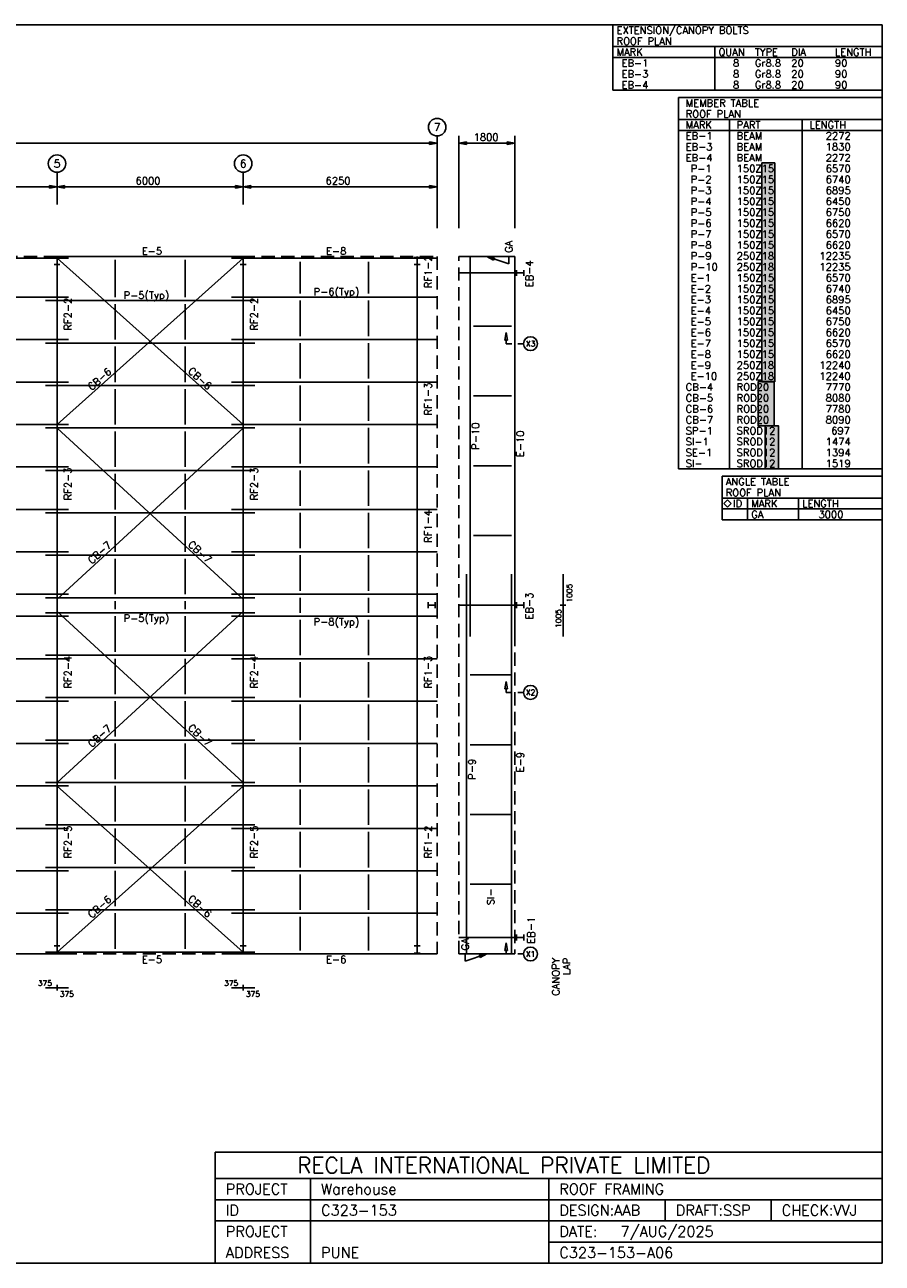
# Model space of a CAD drawing. Header units: millimetres. Extents: x 0 to 56419, y 0 to 39896.
# Tile 2 of 2: x 28786 to 56419, y 0 to 39896. Entities that reach past the tile are written whole.
import ezdxf
from ezdxf.enums import TextEntityAlignment as Align

# ---------------------------------------------------------------- set-up
doc = ezdxf.new("R2010")
doc.units = ezdxf.units.MM
doc.header["$MEASUREMENT"] = 0
doc.linetypes.add('CONTIN', pattern=[0])
doc.linetypes.add('DASHED', pattern=[638, 426.5, -211.5])
doc.layers.get('0').update_dxf_attribs({"linetype": 'CONTIN'})
for name, color, linetype in [('1', 7, 'CONTIN'), ('10', 10, 'CONTIN'), ('11', 7, 'CONTIN'), ('12', 6, 'CONTIN'), ('13', 1, 'CONTIN'), ('14', 7, 'CONTIN'), ('2', 6, 'CONTIN'), ('22', 7, 'CONTIN'), ('26', 7, 'CONTIN'), ('3', 7, 'CONTIN'), ('4', 7, 'CONTIN'), ('5', 5, 'DASHED'), ('6', 6, 'CONTIN'), ('7', 7, 'CONTIN')]:
    doc.layers.add(name, color=color, linetype=linetype)
doc.styles.add('SIMPLEX', font='SIMPLEX')

# ---------------------------------------------------------------- blocks, each defined once
blk = doc.blocks.new('RW1BLT')
for p, q in [((-8679.2852, 0), (0, 0)), ((-8679.2852, 0), (-8679.2852, -2111.1772)), ((0, 0), (0, -2111.1772)), ((-8679.2852, -703.72577), (0, -703.72577)), ((-5395.231, -703.72577), (-5395.231, -2111.1772)), ((-8679.2852, -1055.5886), (0, -1055.5886)), ((-8679.2852, -2111.1772), (0, -2111.1772))]:
    blk.add_line(p, q)
at = {"layer": '14', "style": 'SIMPLEX'}
for s, p in [('EXTENSION/CANOPY BOLTS', (-8561.9971, -293.21906)), ('ROOF PLAN', (-8561.9971, -645.08191)), ('MARK', (-8561.9971, -996.94482)), ('QUAN', (-5277.9434, -996.94482)), ('TYPE', (-4105.0674, -996.94482)), ('DIA', (-2932.1909, -996.94482)), ('LENGTH', (-1524.7393, -996.94482))]:
    blk.add_text(s, height=234.575272, dxfattribs=at).set_placement(p)
at = {"layer": '26', "style": 'SIMPLEX'}
for s, height, p in [(' EB-1', 234.575272, (-8561.9971, -1348.8077)), ('8', 234.57527, (-4808.793, -1348.8077)), ('Gr8.8', 234.575272, (-4105.0674, -1348.8077)), ('20', 234.575272, (-2932.1909, -1348.8077)), ('90', 234.575272, (-1524.7393, -1348.8077)), (' EB-3', 234.575272, (-8561.9971, -1700.6707)), ('8', 234.57527, (-4808.793, -1700.6707)), ('Gr8.8', 234.575272, (-4105.0674, -1700.6707)), ('20', 234.575272, (-2932.1909, -1700.6707)), ('90', 234.575272, (-1524.7393, -1700.6707)), (' EB-4', 234.575272, (-8561.9971, -2052.5334)), ('8', 234.57527, (-4808.793, -2052.5334)), ('Gr8.8', 234.575272, (-4105.0674, -2052.5334)), ('20', 234.575272, (-2932.1909, -2052.5334)), ('90', 234.575272, (-1524.7393, -2052.5334))]:
    blk.add_text(s, height=height, dxfattribs=at).set_placement(p)
blk = doc.blocks.new('RW1TBL')
for p, q in [((-6568.1074, 0), (0, 0)), ((-6568.1074, 0), (-6568.1074, -11963.341)), ((0, 0), (0, -11963.341)), ((-6568.1074, -703.72577), (0, -703.72577)), ((-6568.1074, -703.72577), (-6568.1074, -1055.5886)), ((-4926.0806, -703.72577), (-4926.0806, -1055.5886)), ((-2580.3281, -703.72577), (-2580.3281, -1055.5886)), ((-6568.1074, -1055.5886), (-6568.1074, -11963.341)), ((-6568.1074, -1055.5886), (0, -1055.5886)), ((-4926.0806, -1055.5886), (-4926.0806, -11963.341)), ((-2580.3281, -1055.5886), (-2580.3281, -11963.341)), ((-6568.1074, -11963.341), (0, -11963.341))]:
    blk.add_line(p, q)
at = {"layer": '14', "style": 'SIMPLEX'}
for s, p in [('MEMBER TABLE', (-6333.5322, -293.21906)), ('ROOF PLAN', (-6333.5322, -645.08191)), ('MARK', (-6333.5322, -996.94482)), ('PART', (-4691.5054, -996.94482)), ('LENGTH', (-2345.7529, -996.94482))]:
    blk.add_text(s, height=234.575272, dxfattribs=at).set_placement(p)
at = {"layer": '26', "style": 'SIMPLEX'}
for s, p in [('EB-1', (-6333.5322, -1348.8077)), ('BEAM', (-4691.5054, -1348.8077)), ('   2272', (-2345.7529, -1348.8077)), ('EB-3', (-6333.5322, -1700.6707)), ('BEAM', (-4691.5054, -1700.6707)), ('   1830', (-2345.7529, -1700.6707)), ('EB-4', (-6333.5322, -2052.5334)), ('BEAM', (-4691.5054, -2052.5334)), ('   2272', (-2345.7529, -2052.5334)), (' P-1', (-6333.5322, -2404.3962)), ('150Z15', (-4691.5054, -2404.3962)), ('   6570', (-2345.7529, -2404.3962)), (' P-2', (-6333.5322, -2756.259)), ('150Z15', (-4691.5054, -2756.259)), ('   6740', (-2345.7529, -2756.259)), (' P-3', (-6333.5322, -3108.1218)), ('150Z15', (-4691.5054, -3108.1218)), ('   6895', (-2345.7529, -3108.1218)), (' P-4', (-6333.5322, -3459.9849)), (' P-5', (-6333.5322, -3811.8479)), ('150Z15', (-4691.5054, -3459.9849)), ('150Z15', (-4691.5054, -3811.8479)), ('   6450', (-2345.7529, -3459.9849)), ('   6750', (-2345.7529, -3811.8479)), (' P-6', (-6333.5322, -4163.7109)), ('150Z15', (-4691.5054, -4163.7109)), ('   6620', (-2345.7529, -4163.7109)), (' P-7', (-6333.5322, -4515.5737)), ('150Z15', (-4691.5054, -4515.5737)), ('   6570', (-2345.7529, -4515.5737)), (' P-8', (-6333.5322, -4867.437)), ('150Z15', (-4691.5054, -4867.437)), ('   6620', (-2345.7529, -4867.437)), (' P-9', (-6333.5322, -5219.2998)), ('250Z18', (-4691.5054, -5219.2998)), ('  12235', (-2345.7529, -5219.2998)), (' P-10', (-6333.5322, -5571.1631)), ('250Z18', (-4691.5054, -5571.1631)), ('  12235', (-2345.7529, -5571.1631)), (' E-1', (-6333.5322, -5923.0259)), ('150Z15', (-4691.5054, -5923.0259)), ('   6570', (-2345.7529, -5923.0259)), (' E-2', (-6333.5322, -6274.8892)), ('150Z15', (-4691.5054, -6274.8892)), ('   6740', (-2345.7529, -6274.8892)), (' E-3', (-6333.5322, -6626.752)), (' E-4', (-6333.5322, -6978.6152)), ('150Z15', (-4691.5054, -6626.752)), ('150Z15', (-4691.5054, -6978.6152)), ('   6895', (-2345.7529, -6626.752)), ('   6450', (-2345.7529, -6978.6152)), (' E-5', (-6333.5322, -7330.4785)), ('150Z15', (-4691.5054, -7330.4785)), ('   6750', (-2345.7529, -7330.4785)), (' E-6', (-6333.5322, -7682.3408)), ('150Z15', (-4691.5054, -7682.3408)), ('   6620', (-2345.7529, -7682.3408)), (' E-7', (-6333.5322, -8034.2041)), ('150Z15', (-4691.5054, -8034.2041)), ('   6570', (-2345.7529, -8034.2041)), (' E-8', (-6333.5322, -8386.0674)), ('150Z15', (-4691.5054, -8386.0674)), ('   6620', (-2345.7529, -8386.0674)), (' E-9', (-6333.5322, -8737.9297)), ('250Z18', (-4691.5054, -8737.9297)), ('  12240', (-2345.7529, -8737.9297)), (' E-10', (-6333.5322, -9089.793)), ('250Z18', (-4691.5054, -9089.793)), ('  12240', (-2345.7529, -9089.793)), ('CB-4', (-6333.5322, -9441.6563)), ('CB-5', (-6333.5322, -9793.5195)), ('ROD20', (-4691.5054, -9441.6563)), ('ROD20', (-4691.5054, -9793.5195)), ('   8080', (-2345.7529, -9793.5195)), ('   7770', (-2345.7529, -9441.6563)), ('CB-6', (-6333.5322, -10145.382)), ('ROD20', (-4691.5054, -10145.382)), ('   7780', (-2345.7529, -10145.382)), ('CB-7', (-6333.5322, -10497.245)), ('ROD20', (-4691.5054, -10497.245)), ('   8090', (-2345.7529, -10497.245)), ('SP-1', (-6333.5322, -10849.108)), ('SROD12', (-4691.5054, -10849.108)), ('    697', (-2345.7529, -10849.108)), ('SI-1', (-6333.5322, -11200.971)), ('SROD12', (-4691.5054, -11200.971)), ('   1474', (-2345.7529, -11200.971)), ('SE-1', (-6333.5322, -11552.834)), ('SROD12', (-4691.5054, -11552.834)), ('   1394', (-2345.7529, -11552.834)), ('SI-', (-6333.5322, -11904.697)), ('SROD12', (-4691.5054, -11904.697)), ('   1519', (-2345.7529, -11904.697))]:
    blk.add_text(s, height=234.575272, dxfattribs=at).set_placement(p)
blk = doc.blocks.new('RW1ANGL')
for p, q in [((-5160.6558, 0), (-5160.6558, -1407.4515)), ((-5160.6558, 0), (0, 0)), ((0, 0), (0, -1407.4515)), ((-5160.6558, -703.72577), (0, -703.72577)), ((-4339.6426, -703.72577), (-4339.6426, -1407.4515)), ((-2697.6155, -703.72577), (-2697.6155, -1407.4515)), ((-5160.6558, -1055.5886), (0, -1055.5886)), ((-5160.6558, -1407.4515), (0, -1407.4515))]:
    blk.add_line(p, q)
at = {"layer": '14'}
for p, q in [((-5102.0122, -879.65723), (-4984.7241, -762.36963)), ((-4984.7241, -762.36963), (-4867.4365, -879.65723)), ((-4984.7241, -996.94482), (-5102.0122, -879.65723)), ((-4867.4365, -879.65723), (-4984.7241, -996.94482))]:
    blk.add_line(p, q, dxfattribs=at)
at = {"layer": '14', "style": 'SIMPLEX'}
for s, p in [('ANGLE TABLE', (-5043.3682, -293.21906)), ('ROOF PLAN', (-5043.3682, -645.08191)), ('ID', (-4808.793, -996.94482)), ('MARK', (-4222.3545, -996.94482)), ('LENGTH', (-2580.3279, -996.94482))]:
    blk.add_text(s, height=234.575272, dxfattribs=at).set_placement(p)
at = {"layer": '26', "style": 'SIMPLEX'}
for s, p in [('GA', (-4222.3545, -1348.8077)), ('   3000', (-2580.3279, -1348.8077))]:
    blk.add_text(s, height=234.575272, dxfattribs=at).set_placement(p)
blk = doc.blocks.new('WCOL')
for p, q in [((-10.2, 0), (10.2, 0)), ((0, 0), (0, -25.4)), ((-10.2, -25.4), (10.2, -25.4))]:
    blk.add_line(p, q)
blk = doc.blocks.new('ARROWP')
for p, q in [((0, 0), (-243.95827, 40.65971)), ((-243.95827, 40.65971), (-243.95827, -40.659706)), ((0, 0), (-243.95827, -40.659706))]:
    blk.add_line(p, q)
blk = doc.blocks.new('CUTSEC')
at = {"layer": '7'}
for p, q in [((-281, 0), (-94, 0)), ((94, 0), (281, 0)), ((281, 0), (281, 113))]:
    blk.add_line(p, q, dxfattribs=at)
at = {"layer": '7', "rotation": 90}
blk.add_blockref('ARROWP', (281, 357), dxfattribs=at)
blk = doc.blocks.new('ARROW')
for p, q in [((0, 0), (-243.95827, 40.65971)), ((-243.95827, 40.65971), (-243.95827, -40.659706)), ((0, 0), (-243.95827, -40.659706))]:
    blk.add_line(p, q)

msp = doc.modelspace()

# ---------------------------------------------------------------- hatches: boundary and pattern name
at = {"linetype": 'Continuous'}
h = msp.add_hatch(color=256, dxfattribs=at)
h.dxf.hatch_style = 1
h.paths.add_polyline_path([(52544, 35448), (52957, 35448), (52957, 28397), (52544, 28397)])
h.paths.add_polyline_path([(52416, 28404), (52934, 28404), (52934, 26978), (52416, 26978)])
h.paths.add_polyline_path([(52646, 26978), (53074, 26978), (53074, 25587), (52646, 25587)])

# ---------------------------------------------------------------- linework, layer by layer
for p, q in [((34923, 0), (34923, 3583)), ((34923, 3583), (56419, 3583)), ((56419, 0), (56419, 3583)), ((34923, 2730), (56419, 2730)), ((37994, 0), (37994, 2730)), ((45671, 0), (45671, 2730)), ((34923, 2047), (56419, 2047)), ((49424, 2047), (49424, 1365)), ((52836, 2047), (52836, 1365)), ((34923, 1365), (56419, 1365)), ((45671, 682), (56419, 682)), ((34923, 0), (56419, 0))]:
    msp.add_line(p, q)
for points in [[(52544, 35448), (52957, 35448), (52957, 28397), (52544, 28397)], [(52416, 28404), (52934, 28404), (52934, 26978), (52416, 26978)], [(52646, 26978), (53074, 26978), (53074, 25587), (52646, 25587)]]:
    msp.add_lwpolyline(points, close=True, dxfattribs=at)
at = {"layer": '1'}
for p, q in [((30200, 32374), (23750, 32374)), ((36200, 32432), (29450, 32432)), ((29825, 27023), (35825, 32374)), ((29825, 32374), (35825, 27023)), ((31700, 32320), (31700, 31121)), ((33950, 32320), (33950, 31121)), ((42075, 32374), (35450, 32374)), ((43135, 20192), (43135, 32432)), ((44578, 20192), (44578, 32432)), ((37656, 32261), (37656, 31234)), ((39863, 32261), (39863, 31234)), ((23750, 31121), (30200, 31121)), ((35450, 31121), (42075, 31121)), ((29450, 31009), (36200, 31009)), ((31700, 30896), (31700, 29754)), ((33950, 30896), (33950, 29754)), ((37656, 31009), (37656, 29867)), ((39863, 31009), (39863, 29867)), ((43247, 30185), (44466, 30185)), ((43247, 30185), (44466, 30185)), ((23750, 29754), (30200, 29754)), ((29450, 29642), (36200, 29642)), ((31700, 29529), (31700, 28387)), ((33950, 29529), (33950, 28387)), ((35450, 29754), (42075, 29754)), ((37656, 29642), (37656, 28500)), ((39863, 29642), (39863, 28500)), ((23750, 28387), (30200, 28387)), ((35450, 28387), (42075, 28387)), ((29450, 28275), (36200, 28275)), ((31700, 28162), (31700, 27020)), ((33950, 28162), (33950, 27020)), ((37656, 28275), (37656, 27133)), ((39863, 28275), (39863, 27133)), ((43247, 27938), (44466, 27938)), ((43247, 27938), (44466, 27938)), ((23750, 27020), (30200, 27020)), ((29450, 26908), (36200, 26908)), ((29825, 21397), (35825, 26905)), ((29825, 26905), (35825, 21397)), ((31700, 26795), (31700, 25653)), ((33950, 26795), (33950, 25653)), ((35450, 27020), (42075, 27020)), ((37656, 26908), (37656, 25766)), ((39863, 26908), (39863, 25766)), ((23750, 25653), (30200, 25653)), ((29450, 25541), (36200, 25541)), ((35450, 25653), (42075, 25653)), ((37656, 25541), (37656, 24399)), ((39863, 25541), (39863, 24399)), ((43247, 25691), (44466, 25691)), ((43247, 25691), (44466, 25691)), ((31700, 25428), (31700, 24286)), ((33950, 25428), (33950, 24286)), ((23750, 24286), (30200, 24286)), ((29450, 24174), (36200, 24174)), ((31700, 24061), (31700, 22919)), ((33950, 24061), (33950, 22919)), ((35450, 24286), (42075, 24286)), ((37656, 24174), (37656, 23032)), ((39863, 24174), (39863, 23032)), ((43247, 23444), (44466, 23444)), ((43247, 23444), (44466, 23444)), ((23750, 22919), (30200, 22919)), ((29450, 22806), (36200, 22806)), ((35450, 22919), (42075, 22919)), ((37656, 22806), (37656, 21665)), ((39863, 22806), (39863, 21665)), ((31700, 22694), (31700, 21552)), ((33950, 22694), (33950, 21552)), ((43022, 9962), (43022, 22202)), ((44466, 9962), (44466, 22202)), ((23750, 21552), (30200, 21552)), ((35450, 21552), (42075, 21552)), ((29450, 21439), (36200, 21439)), ((31700, 21327), (31700, 21068)), ((33950, 21327), (33950, 21068)), ((37656, 21439), (37656, 20955)), ((39863, 21439), (39863, 20955)), ((23750, 20842), (30200, 20842)), ((29450, 20955), (36200, 20955)), ((29825, 15489), (35825, 20997)), ((29825, 20997), (35825, 15489)), ((31700, 20842), (31700, 19701)), ((33950, 20842), (33950, 19701)), ((35450, 20842), (42075, 20842)), ((37656, 20730), (37656, 19588)), ((39863, 20730), (39863, 19588)), ((29450, 19588), (36200, 19588)), ((23750, 19475), (30200, 19475)), ((31700, 19475), (31700, 18333)), ((33950, 19475), (33950, 18333)), ((35450, 19475), (42075, 19475)), ((37656, 19363), (37656, 18221)), ((39863, 19363), (39863, 18221)), ((43135, 18950), (44466, 18950)), ((43135, 18950), (44466, 18950)), ((23750, 18108), (30200, 18108)), ((29450, 18221), (36200, 18221)), ((31700, 18108), (31700, 16966)), ((33950, 18108), (33950, 16966)), ((35450, 18108), (42075, 18108)), ((37656, 17996), (37656, 16854)), ((39863, 17996), (39863, 16854)), ((29450, 16854), (36200, 16854)), ((23750, 16741), (30200, 16741)), ((31700, 16741), (31700, 15599)), ((33950, 16741), (33950, 15599)), ((35450, 16741), (42075, 16741)), ((37656, 16629), (37656, 15487)), ((39863, 16629), (39863, 15487)), ((43135, 16703), (44466, 16703)), ((43135, 16703), (44466, 16703)), ((23750, 15374), (30200, 15374)), ((29450, 15487), (36200, 15487)), ((29825, 10021), (35825, 15372)), ((29825, 15372), (35825, 10021)), ((31700, 15374), (31700, 14232)), ((33950, 15374), (33950, 14232)), ((35450, 15374), (42075, 15374)), ((37656, 15262), (37656, 14120)), ((39863, 15262), (39863, 14120)), ((43135, 14456), (44466, 14456)), ((43135, 14456), (44466, 14456)), ((23750, 14007), (30200, 14007)), ((29450, 14120), (36200, 14120)), ((31700, 14007), (31700, 12865)), ((33950, 14007), (33950, 12865)), ((35450, 14007), (42075, 14007)), ((37656, 13894), (37656, 12753)), ((39863, 13894), (39863, 12753)), ((23750, 12640), (30200, 12640)), ((29450, 12753), (36200, 12753)), ((31700, 12640), (31700, 11498)), ((33950, 12640), (33950, 11498)), ((35450, 12640), (42075, 12640)), ((37656, 12527), (37656, 11386)), ((39863, 12527), (39863, 11386)), ((43135, 12209), (44466, 12209)), ((43135, 12209), (44466, 12209)), ((23750, 11273), (30200, 11273)), ((29450, 11386), (36200, 11386)), ((31700, 11273), (31700, 10133)), ((33950, 11273), (33950, 10133)), ((35450, 11273), (42075, 11273)), ((37656, 11160), (37656, 10075)), ((39863, 11160), (39863, 10075)), ((29450, 10021), (36200, 10021)), ((23750, 9962), (30200, 9962)), ((35450, 9962), (42075, 9962))]:
    msp.add_line(p, q, dxfattribs=at)
at = {"layer": '12'}
for p, q in [((42075, 33341), (42075, 36316)), ((42778, 33341), (42778, 36316)), ((44578, 33341), (44578, 36316)), ((29825, 35143), (29825, 34111)), ((35825, 35143), (35825, 34111))]:
    msp.add_line(p, q, dxfattribs=at)
at = {"layer": '13'}
for centre in [(42075, 36597), (29825, 35424), (35825, 35424)]:
    msp.add_circle(centre, 281, dxfattribs=at)
at = {"layer": '2'}
for p, q in [((5790, 36081), (42075, 36081)), ((42778, 36081), (44578, 36081)), ((5790, 34674), (42075, 34674)), ((46132, 21197), (46132, 22202)), ((46220, 21197), (46044, 21197)), ((46220, 21197), (46044, 21197)), ((46132, 21197), (46132, 20192)), ((29825, 8877), (29450, 8877)), ((29825, 8789), (29825, 8965)), ((29825, 8789), (29825, 8965)), ((29825, 8877), (30200, 8877)), ((35825, 8877), (35450, 8877)), ((35825, 8789), (35825, 8965)), ((35825, 8789), (35825, 8965)), ((35825, 8877), (36200, 8877))]:
    msp.add_line(p, q, dxfattribs=at)
at = {"layer": '22'}
for p, q in [((56419, 39896), (0, 39896)), ((56419, 0), (56419, 39896)), ((0, 0), (56419, 0))]:
    msp.add_line(p, q, dxfattribs=at)
at = {"layer": '3'}
for p, q in [((43678, 32432), (44382, 32198)), ((44382, 32432), (44382, 32198)), ((42975, 9962), (42975, 9728)), ((43678, 9962), (42975, 9728))]:
    msp.add_line(p, q, dxfattribs=at)
at = {"layer": '4'}
for p, q in [((29825, 9962), (29825, 32432)), ((35825, 9962), (35825, 32432)), ((41430, 9962), (41430, 32432)), ((42778, 31902), (44578, 31902)), ((42778, 21197), (44578, 21197)), ((42778, 10492), (44578, 10492))]:
    msp.add_line(p, q, dxfattribs=at)
at = {"layer": '5'}
for p, q in [((5790, 32432), (42075, 32432)), ((42075, 32432), (42075, 21197)), ((42778, 9962), (42778, 32432)), ((42778, 32432), (44578, 32432)), ((44578, 32432), (44578, 9962)), ((42075, 21197), (42075, 9962)), ((5790, 9962), (42075, 9962)), ((44578, 9962), (42778, 9962))]:
    msp.add_line(p, q, dxfattribs=at)
at = {"layer": '6'}
for p, q in [((42778, 32432), (44578, 32432)), ((42778, 9962), (44578, 9962))]:
    msp.add_line(p, q, dxfattribs=at)
at = {"layer": '7'}
for centre in [(45085, 29623), (45085, 18388), (45085, 9962)]:
    msp.add_circle(centre, 225, dxfattribs=at)

# ---------------------------------------------------------------- block references
for name, p in [('RW1BLT', (56419, 39896)), ('RW1TBL', (56419, 37551)), ('RW1ANGL', (56419, 25353))]:
    msp.add_blockref(name, p)
at = {"layer": '10', "yscale": 9.23524666, "zscale": 9.23524666}
for p, xscale in [((29825, 32403), -9.2352467), ((35825, 32403), -9.2352467), ((41430, 32403), -9.2352467), ((29825, 10226), 9.23524666), ((35825, 10226), 9.23524666), ((41430, 10226), 9.23524666)]:
    msp.add_blockref('WCOL', p, dxfattribs=dict(at, xscale=xscale))
at = {"layer": '10', "xscale": 9.23524666, "yscale": 9.23524666, "zscale": 9.23524666, "rotation": 90}
for p in [(44637, 31902), (41781, 21197), (44637, 21197), (44637, 10492)]:
    msp.add_blockref('WCOL', p, dxfattribs=at)
at = {"layer": '2'}
for p in [(42075, 36081), (44578, 36081), (29825, 34674), (35825, 34674), (42075, 34674)]:
    msp.add_blockref('ARROW', p, dxfattribs=at)
at = {"layer": '2', "rotation": 180}
for p in [(42778, 36081), (29825, 34674), (35825, 34674)]:
    msp.add_blockref('ARROW', p, dxfattribs=at)
at = {"layer": '3'}
for p, rotation in [((43678, 32432), 161.565), ((43678, 9962), 18.435)]:
    msp.add_blockref('ARROWP', p, dxfattribs=dict(at, rotation=rotation))
at = {"layer": '7', "yscale": -1, "zscale": -1, "rotation": 180}
for p in [(44578, 29623), (44578, 18388), (44578, 9962)]:
    msp.add_blockref('CUTSEC', p, dxfattribs=at)

# ---------------------------------------------------------------- texts
at = {"layer": '11', "style": 'SIMPLEX'}
for s, height, p in [('1800', 234.6, (43250, 36159)), ('6000', 234.6, (32356, 34752)), ('6250', 234.6, (38481, 34752)), ('375', 175.9, (29209, 8936)), ('375', 175.9, (35209, 8936)), ('375', 175.9, (29913, 8584)), ('375', 175.9, (35913, 8584))]:
    msp.add_text(s, height=height, dxfattribs=at).set_placement(p)
for p in [(46426, 21285), (46074, 20467)]:
    msp.add_text('1005', height=175.9, rotation=90, dxfattribs=at).set_placement(p)
at = {"layer": '13', "style": 'SIMPLEX'}
for s, p in [('7', (42075, 36597)), ('5', (29825, 35424)), ('6', (35825, 35424))]:
    msp.add_text(s, height=253, dxfattribs=at).set_placement(p, align=Align.MIDDLE_CENTER)
at = {"layer": '14', "style": 'SIMPLEX'}
for s, height, p in [('RECLA INTERNATIONAL PRIVATE LIMITED', 511.8, (37568, 2900)), ('PROJECT', 341.2, (35265, 2218)), ('Warehouse', 341.2, (38335, 2218)), ('ROOF FRAMING', 341.2, (46012, 2218)), ('ID', 341.2, (35265, 1535)), ('C323-153', 341.2, (38335, 1535)), ('DESIGN:AAB', 341.2, (46012, 1535)), ('DRAFT:SSP', 341.2, (49766, 1535)), ('CHECK:VVJ', 341.2, (53178, 1535)), ('PROJECT', 341.2, (35265, 853)), (' 7/AUG/2025', 341.2, (47752, 853)), ('DATE:', 341.2, (46012, 853)), ('ADDRESS', 341.2, (35265, 171)), ('PUNE', 341.2, (38335, 171)), ('C323-153-A06', 341.2, (46012, 171))]:
    msp.add_text(s, height=height, dxfattribs=at).set_placement(p)
at = {"layer": '2', "style": 'SIMPLEX'}
for s, p in [('CANOPY', (46015, 9845)), (' LAP', (46367, 9845))]:
    msp.add_text(s, height=234.6, rotation=90, dxfattribs=at).set_placement(p, align=Align.RIGHT)
at = {"layer": '3', "style": 'SIMPLEX'}
for s, p in [(' E-5', (32397, 32491)), (' E-8', (38334, 32491)), (' P-5(Typ)', (31810, 31067)), (' P-6(Typ)', (37935, 31180)), (' P-5(Typ)', (31810, 20662)), (' P-8(Typ)', (37935, 20549)), (' E-5', (32397, 9669)), (' E-6', (38334, 9669))]:
    msp.add_text(s, height=234.6, dxfattribs=at).set_placement(p)
for s, rotation, p in [('GA', 90, (44499, 32549)), (' RF1-2', 90, (41899, 31253)), ('EB-4', 90, (45165, 31445)), (' RF2-2', 90, (30294, 29886)), (' RF2-2', 90, (36294, 29886)), ('CB-6', 318.273, (34022, 28709)), ('CB-6', 41.727, (30944, 28100)), (' RF1-3', 90, (41899, 27152)), (' P-10', 90, (43428, 26045)), (' E-10', 90, (44872, 25808)), (' RF2-3', 90, (30294, 24417)), (' RF2-3', 90, (36294, 24417)), (' RF1-4', 90, (41899, 23050)), ('CB-7', 42.553, (30948, 22508)), ('CB-7', 317.447, (34027, 23127)), ('EB-3', 90, (45165, 20740)), (' RF2-4', 90, (30294, 18352)), (' RF2-4', 90, (36294, 18352)), (' RF1-3', 90, (41899, 18352)), ('CB-7', 42.552, (30948, 16600)), ('CB-7', 317.448, (34027, 17219)), (' P-9', 90, (43315, 15417)), (' E-9', 90, (44872, 15654)), (' RF2-5', 90, (30294, 12884)), (' RF2-5', 90, (36294, 12884)), (' RF1-2', 90, (41899, 12884)), ('CB-6', 41.728, (30944, 11098)), ('CB-6', 318.272, (34022, 11707)), ('SI-', 90, (43918, 11534)), ('SI-', 90, (43918, 11534)), ('EB-1', 90, (45221, 10295)), ('GA', 90, (43092, 10079))]:
    msp.add_text(s, height=234.6, rotation=rotation, dxfattribs=at).set_placement(p)
at = {"layer": '7', "style": 'SIMPLEX'}
for s, p in [('X3', (45085, 29623)), ('X2', (45085, 18388)), ('X1', (45085, 9962))]:
    msp.add_text(s, height=180.2, dxfattribs=at).set_placement(p, align=Align.MIDDLE_CENTER)

doc.saveas('drawing.dxf')
